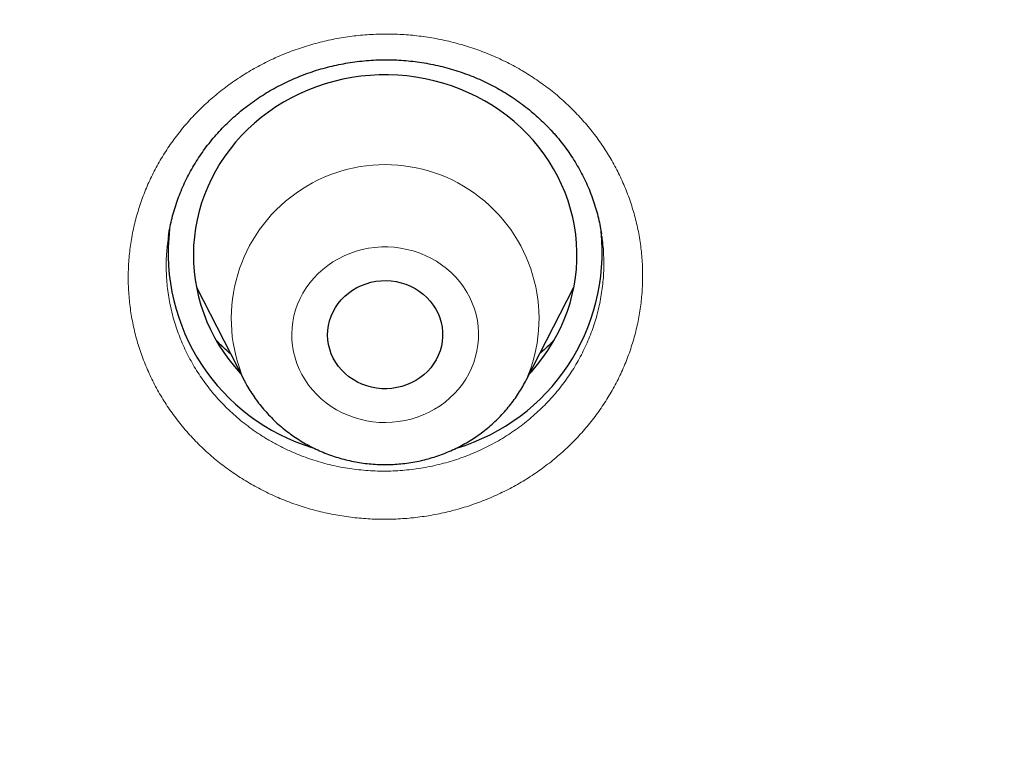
# Model space of a CAD drawing. Header units: millimetres. Extents: x 8 to 436, y 12 to 763.
# Tile 219 of 256: x 237.98 to 245.68, y 712.39 to 718.11. Entities that reach past the tile are written whole.
import ezdxf

# ---------------------------------------------------------------- set-up
doc = ezdxf.new("R2010")
doc.units = ezdxf.units.MM

msp = doc.modelspace()

# ---------------------------------------------------------------- linework, layer by layer
at = {"color": 7, "linetype": 'Continuous', "lineweight": 30}
for p, q in [((239.366, 716.0158), (239.7394, 715.288)), ((241.9451, 715.288), (242.3185, 716.0158)), ((239.7086, 715.3427), (239.7147, 715.3362)), ((239.7407, 715.2854), (239.7394, 715.288))]:
    msp.add_line(p, q, dxfattribs=at)
at = {"color": 7, "linetype": 'Continuous', "lineweight": 30, "flags": 128}
for points in [[(241.9698, 715.3362), (241.9886, 715.3567), (242.0337, 715.4094), (242.076, 715.4641), (242.1155, 715.5206), (242.1521, 715.5788), (242.1856, 715.6386), (242.2161, 715.6998), (242.2434, 715.7624), (242.2674, 715.8261), (242.2882, 715.8908), (242.3057, 715.9564), (242.3198, 716.0227), (242.3305, 716.0895), (242.3378, 716.1568), (242.3416, 716.2243), (242.342, 716.2919), (242.339, 716.3594), (242.3325, 716.4267), (242.3225, 716.4937), (242.3092, 716.5601), (242.2925, 716.6259), (242.2724, 716.6908), (242.2491, 716.7547), (242.2226, 716.8175), (242.1928, 716.8791), (242.16, 716.9392), (242.1241, 716.9978), (242.0853, 717.0547), (242.0436, 717.1098), (241.9991, 717.163), (241.952, 717.2141), (241.9024, 717.263), (241.8503, 717.3096), (241.7958, 717.3538), (241.7392, 717.3955), (241.6805, 717.4346), (241.6199, 717.471), (241.5576, 717.5047), (241.4935, 717.5355), (241.428, 717.5634), (241.3611, 717.5883), (241.293, 717.6101), (241.2239, 717.6289), (241.1539, 717.6445), (241.0832, 717.657), (241.012, 717.6662), (240.9403, 717.6723), (240.8684, 717.6751), (240.7965, 717.6746), (240.7247, 717.6709), (240.6531, 717.664), (240.582, 717.6539), (240.5114, 717.6406), (240.4417, 717.6241), (240.3728, 717.6045), (240.3051, 717.5818), (240.2385, 717.5561), (240.1734, 717.5274), (240.1098, 717.4958), (240.0479, 717.4614), (239.9878, 717.4242), (239.9297, 717.3844), (239.8736, 717.342), (239.8198, 717.2971), (239.7684, 717.2499), (239.7194, 717.2004), (239.673, 717.1487), (239.6293, 717.095), (239.5884, 717.0394), (239.5504, 716.982), (239.5153, 716.923), (239.4833, 716.8624), (239.4544, 716.8005), (239.4287, 716.7374), (239.4063, 716.6732), (239.3872, 716.608), (239.3714, 716.542), (239.359, 716.4755), (239.35, 716.4084), (239.3444, 716.341), (239.3423, 716.2734), (239.3436, 716.2058), (239.3484, 716.1384), (239.3566, 716.0712), (239.3683, 716.0045), (239.3833, 715.9384), (239.4017, 715.8731), (239.4233, 715.8086), (239.4483, 715.7452), (239.4765, 715.683), (239.5078, 715.6221), (239.5421, 715.5627), (239.5795, 715.505), (239.6198, 715.449), (239.6629, 715.3948), (239.7086, 715.3427), (239.7086, 715.3427)], [(240.5022, 715.3664), (240.4775, 715.3957), (240.4556, 715.427), (240.4368, 715.4599), (240.4211, 715.4943), (240.4088, 715.5299), (240.3998, 715.5663), (240.3943, 715.6034), (240.3923, 715.6407), (240.3938, 715.6781), (240.3988, 715.7152), (240.4073, 715.7518), (240.4192, 715.7875), (240.4345, 715.822), (240.4529, 715.8552), (240.4743, 715.8867), (240.4987, 715.9163), (240.5257, 715.9438), (240.5552, 715.9689), (240.5869, 715.9915), (240.6207, 716.0113), (240.6562, 716.0283), (240.6931, 716.0422), (240.7312, 716.0531), (240.7702, 716.0607), (240.8097, 716.065), (240.8495, 716.0661), (240.8892, 716.0638), (240.9286, 716.0583), (240.9673, 716.0495), (241.005, 716.0375), (241.0415, 716.0225), (241.0764, 716.0044), (241.1094, 715.9836), (241.1404, 715.9601), (241.169, 715.9341), (241.1951, 715.9058), (241.2184, 715.8755), (241.2387, 715.8433), (241.256, 715.8096), (241.27, 715.7746), (241.2807, 715.7386), (241.2879, 715.7018), (241.2917, 715.6645), (241.2919, 715.6271), (241.2887, 715.5898), (241.2819, 715.553), (241.2717, 715.5168), (241.2581, 715.4817), (241.2413, 715.4477), (241.2213, 715.4154), (241.1984, 715.3848), (241.1727, 715.3562), (241.1444, 715.3299), (241.1138, 715.306), (241.081, 715.2848), (241.0463, 715.2664), (241.0101, 715.2509), (240.9725, 715.2385), (240.9339, 715.2293), (240.8946, 715.2233), (240.8549, 715.2206), (240.8151, 715.2212), (240.7755, 715.2251), (240.7365, 715.2323), (240.6982, 715.2427), (240.6611, 715.2562), (240.6254, 715.2728), (240.5914, 715.2922), (240.5594, 715.3144), (240.5296, 715.3392), (240.5022, 715.3664)]]:
    msp.add_lwpolyline(points, dxfattribs=at)
at = {"color": 252, "linetype": 'Continuous', "lineweight": 0, "flags": 128}
msp.add_lwpolyline([(241.3943, 716.0928), (241.36, 716.1275), (241.3232, 716.1599), (241.2841, 716.1898), (241.2429, 716.2172), (241.1999, 716.2418), (241.1551, 716.2636), (241.1088, 716.2824), (241.0612, 716.2981), (241.0126, 716.3107), (240.9632, 716.3202), (240.9132, 716.3264), (240.8629, 716.3294), (240.8125, 716.3291), (240.7622, 716.3255), (240.7123, 716.3187), (240.663, 716.3087), (240.6146, 716.2955), (240.5672, 716.2792), (240.5212, 716.2598), (240.4767, 716.2375), (240.434, 716.2124), (240.3931, 716.1846), (240.3545, 716.1542), (240.3181, 716.1213), (240.2843, 716.0862), (240.2531, 716.049), (240.2247, 716.0098), (240.1993, 715.9689), (240.1769, 715.9265), (240.1577, 715.8826), (240.1417, 715.8377), (240.1291, 715.7918), (240.1199, 715.7452), (240.1142, 715.6982), (240.1119, 715.6508), (240.1131, 715.6034), (240.1177, 715.5563), (240.1258, 715.5095), (240.1374, 715.4634), (240.1522, 715.4181), (240.1704, 715.3739), (240.1918, 715.331), (240.2163, 715.2896), (240.2437, 715.2498), (240.2741, 715.212), (240.3071, 715.1761), (240.3426, 715.1426), (240.3806, 715.1114), (240.4207, 715.0827), (240.4629, 715.0567), (240.5069, 715.0335), (240.5524, 715.0132), (240.5994, 714.9959), (240.6475, 714.9817), (240.6965, 714.9707), (240.7463, 714.9628), (240.7965, 714.9582), (240.8469, 714.9569), (240.8972, 714.9588), (240.9474, 714.964), (240.997, 714.9725), (241.0459, 714.9841), (241.0938, 714.9988), (241.1405, 715.0167), (241.1858, 715.0375), (241.2294, 715.0612), (241.2712, 715.0877), (241.311, 715.1169), (241.3485, 715.1485), (241.3837, 715.1825), (241.4162, 715.2187), (241.446, 715.2569), (241.4729, 715.297), (241.4969, 715.3387), (241.5177, 715.3818), (241.5352, 715.4263), (241.5495, 715.4717), (241.5604, 715.518), (241.5679, 715.5648), (241.572, 715.6121), (241.5725, 715.6594), (241.5696, 715.7067), (241.5632, 715.7537), (241.5534, 715.8002), (241.5402, 715.8459), (241.5236, 715.8907), (241.5038, 715.9343), (241.4809, 715.9765), (241.4549, 716.0171), (241.426, 716.0559), (241.3943, 716.0928)], dxfattribs=at)
at = {"color": 252, "linetype": 'Continuous', "lineweight": 0}
msp.add_arc((240.8422, 715.7695), 1.2034, 336.36792, 203.58737, dxfattribs=at)
at = {"color": 7, "linetype": 'Continuous', "lineweight": 30}
for centre, radius, start, end in [((240.7385, 716.284), 1.5932, 173.33772, 253.18922), ((240.9419, 716.2869), 1.5974, 286.6307, 5.94795)]:
    msp.add_arc(centre, radius, start, end, dxfattribs=at)
at = {"color": 252, "linetype": 'Continuous', "lineweight": 0}
for points, knots in [([(184.5066, 710.0876), (184.5203, 710.8647), (184.5488, 712.4765), (184.7774, 714.9152), (185.1474, 717.3955), (185.6682, 719.8523), (186.3338, 722.2779), (187.1434, 724.6646), (188.094, 727.0048), (189.1828, 729.2913), (190.4063, 731.5168), (191.7607, 733.6743), (193.2417, 735.7571), (194.8446, 737.7586), (196.5645, 739.6725), (198.3958, 741.4927), (200.3329, 743.2136), (202.3696, 744.8297), (204.4995, 746.336), (206.716, 747.7277), (209.012, 749.0004), (211.3803, 750.1501), (213.8135, 751.1733), (216.304, 752.0666), (218.8438, 752.8273), (221.425, 753.4529), (224.0395, 753.9416), (226.6791, 754.2918), (229.3353, 754.5023), (232, 754.5726), (234.6647, 754.5023), (237.3209, 754.2918), (239.9605, 753.9416), (242.575, 753.4529), (245.1562, 752.8273), (247.696, 752.0666), (250.1865, 751.1733), (252.6197, 750.1501), (254.988, 749.0004), (257.284, 747.7277), (259.5005, 746.336), (261.6304, 744.8297), (263.6671, 743.2136), (265.6042, 741.4927), (267.4355, 739.6725), (269.1554, 737.7586), (270.7583, 735.7571), (272.2393, 733.6743), (273.5937, 731.5168), (274.8172, 729.2913), (275.906, 727.0048), (276.8566, 724.6646), (277.6662, 722.2779), (278.3318, 719.8523), (278.8526, 717.3955), (279.2226, 714.9152), (279.4512, 712.4766), (279.4797, 710.8651), (279.4934, 710.0881)], [0, 0, 0, 0, 0.016668, 0.034569, 0.05247, 0.070372, 0.088273, 0.106174, 0.124075, 0.141977, 0.159878, 0.177779, 0.19568, 0.213582, 0.231483, 0.249384, 0.267286, 0.285187, 0.303088, 0.320989, 0.338891, 0.356792, 0.374693, 0.392594, 0.410496, 0.428397, 0.446298, 0.464199, 0.482101, 0.500002, 0.517903, 0.535804, 0.553706, 0.571607, 0.589508, 0.60741, 0.625311, 0.643212, 0.661113, 0.679015, 0.696916, 0.714817, 0.732718, 0.75062, 0.768521, 0.786422, 0.804323, 0.822225, 0.840126, 0.858027, 0.875928, 0.89383, 0.911731, 0.929632, 0.947534, 0.965435, 0.983336, 1, 1, 1, 1]), ([(186.5014, 709.2301), (186.5197, 710.1698), (186.5562, 712.041), (186.8555, 714.828), (187.3345, 717.579), (188.0104, 720.2938), (188.8785, 722.9723), (189.9356, 725.6032), (191.168, 728.1659), (192.5697, 730.6371), (194.1353, 733.0054), (195.8646, 735.2707), (197.7575, 737.433), (199.8054, 739.4835), (201.9877, 741.4079), (204.289, 743.1869), (206.6999, 744.8119), (209.2201, 746.283), (211.8495, 747.6), (214.5765, 748.7579), (217.3764, 749.7511), (220.2271, 750.5671), (223.1162, 751.2015), (226.0436, 751.6543), (229.0092, 751.9254), (232.0002, 752.0146), (234.9914, 751.9253), (237.9574, 751.6541), (240.885, 751.2013), (243.774, 750.5669), (246.6243, 749.751), (249.4239, 748.7577), (252.151, 747.5996), (254.7808, 746.2824), (257.3011, 744.8113), (259.7119, 743.1863), (262.0129, 741.4075), (264.195, 739.4832), (266.2428, 737.4325), (268.136, 735.2699), (269.8654, 733.0044), (271.4309, 730.6362), (272.8323, 728.1654), (274.0646, 725.6029), (275.1215, 722.972), (275.9896, 720.2933), (276.6655, 717.5784), (277.1445, 714.8275), (277.4438, 712.0407), (277.4803, 710.1696), (277.4986, 709.2301)], [0, 0, 0, 0, 0.020985, 0.041789, 0.062502, 0.083215, 0.104018, 0.125, 0.145986, 0.166791, 0.187505, 0.208217, 0.229019, 0.25, 0.270986, 0.291791, 0.312505, 0.333217, 0.354019, 0.375, 0.395986, 0.416791, 0.437505, 0.458217, 0.479019, 0.5, 0.520986, 0.541791, 0.562505, 0.583217, 0.604019, 0.625, 0.645986, 0.666791, 0.687505, 0.708217, 0.729019, 0.75, 0.770986, 0.791791, 0.812505, 0.833217, 0.854019, 0.875, 0.895985, 0.916789, 0.937502, 0.958215, 0.979017, 1, 1, 1, 1]), ([(242.3647, 717.3449), (242.3935, 717.3123), (242.4513, 717.247), (242.5289, 717.1422), (242.5995, 717.033), (242.6621, 716.9196), (242.7163, 716.8027), (242.7618, 716.6824), (242.7987, 716.5592), (242.8268, 716.4339), (242.8459, 716.3072), (242.856, 716.1796), (242.8567, 716.0518), (242.8482, 715.9239), (242.8307, 715.7966), (242.8042, 715.6709), (242.7689, 715.5473), (242.7247, 715.4262), (242.6718, 715.308), (242.6106, 715.1932), (242.5416, 715.0827), (242.4649, 714.9768), (242.3807, 714.8762), (242.2894, 714.781), (242.1915, 714.6917), (242.0876, 714.6087), (241.9782, 714.5327), (241.8635, 714.4639), (241.7441, 714.4024), (241.6204, 714.3485), (241.4934, 714.3026), (241.3636, 714.2649), (241.2314, 714.2357), (241.0972, 714.2149), (240.9618, 714.2026), (240.826, 714.1988), (240.6904, 714.2037), (240.5556, 714.2173), (240.4219, 714.2396), (240.29, 714.2702), (240.1607, 714.3091), (240.0347, 714.356), (239.9124, 714.411), (239.7943, 714.4737), (239.6807, 714.5439), (239.5725, 714.6209), (239.4688, 714.7057), (239.3704, 714.7984), (239.2779, 714.8987), (239.1942, 715.0034), (239.1195, 715.112), (239.0535, 715.2237), (238.9956, 715.3395), (238.946, 715.4586), (238.9051, 715.5804), (238.8732, 715.7046), (238.8503, 715.8307), (238.8363, 715.9582), (238.8314, 716.0862), (238.8356, 716.2141), (238.8492, 716.3414), (238.8719, 716.4678), (238.9035, 716.5926), (238.9438, 716.7151), (238.9926, 716.8346), (239.0501, 716.9507), (239.1158, 717.063), (239.1894, 717.1711), (239.2704, 717.2743), (239.3584, 717.372), (239.4533, 717.4637), (239.5547, 717.5494), (239.662, 717.6286), (239.7745, 717.7008), (239.8917, 717.7657), (240.0134, 717.8228), (240.139, 717.8721), (240.2679, 717.9134), (240.3993, 717.9465), (240.5325, 717.9712), (240.6672, 717.9872), (240.8029, 717.9945), (240.9389, 717.9934), (241.0743, 717.9837), (241.2085, 717.9654), (241.341, 717.9384), (241.4714, 717.903), (241.5991, 717.8595), (241.7233, 717.808), (241.8434, 717.7489), (241.9588, 717.682), (242.0694, 717.6078), (242.1744, 717.5267), (242.2738, 717.4396), (242.3344, 717.3764), (242.3647, 717.3449)], [0, 0, 0, 0, 0.0107062, 0.021449, 0.0322042, 0.042947, 0.0536532, 0.0643659, 0.0751153, 0.085877, 0.0966263, 0.107339, 0.1180524, 0.1288024, 0.1395648, 0.1503148, 0.1610282, 0.1717427, 0.1824938, 0.1932573, 0.2040084, 0.2147229, 0.2254384, 0.2361905, 0.246955, 0.2577072, 0.2684227, 0.2791387, 0.2898913, 0.3006564, 0.311409, 0.322125, 0.3328408, 0.3435932, 0.3543581, 0.3651105, 0.3758262, 0.3865412, 0.3972927, 0.4080566, 0.4188082, 0.4295231, 0.4402369, 0.4509873, 0.4617501, 0.4725005, 0.4832143, 0.4943772, 0.505554, 0.516717, 0.52743, 0.5381797, 0.5489418, 0.5596915, 0.5704045, 0.5811176, 0.5918672, 0.6026293, 0.6133789, 0.624092, 0.6348057, 0.645556, 0.6563187, 0.667069, 0.6777827, 0.6884976, 0.699249, 0.7100129, 0.7207643, 0.7314792, 0.7421949, 0.7529473, 0.763712, 0.7744644, 0.7851801, 0.7958962, 0.8066488, 0.8174139, 0.8281665, 0.8388825, 0.8495981, 0.8603503, 0.8711149, 0.8818671, 0.8925827, 0.9032972, 0.9140484, 0.924812, 0.9355632, 0.9462778, 0.9569977, 0.9677543, 0.9785234, 0.98928, 1, 1, 1, 1]), ([(239.1484, 716.4183), (239.1427, 716.3758), (239.131, 716.2889), (239.1283, 716.1559), (239.1366, 716.0207), (239.1574, 715.8851), (239.1901, 715.7524), (239.2345, 715.6229), (239.29, 715.4982), (239.3572, 715.3769), (239.4346, 715.2622), (239.5221, 715.1541), (239.6182, 715.0539), (239.7242, 714.9607), (239.824, 714.8869), (239.9139, 714.8294), (239.9909, 714.7857), (240.0705, 714.7456), (240.168, 714.7027), (240.2851, 714.6601), (240.4227, 714.6221), (240.565, 714.5948), (240.7085, 714.5792), (240.8524, 714.5751), (240.9958, 714.5823), (241.1399, 714.601), (241.2815, 714.6313), (241.4194, 714.6725), (241.5524, 714.7241), (241.682, 714.7868), (241.8048, 714.8592), (241.9207, 714.9411), (242.0283, 715.0313), (242.1287, 715.1308), (242.2193, 715.2374), (242.3002, 715.3507), (242.3702, 715.4693), (242.4303, 715.5944), (242.4785, 715.7231), (242.5151, 715.8551), (242.5397, 715.9886), (242.5528, 716.1253), (242.5525, 716.2614), (242.5458, 716.3639), (242.5356, 716.4193), (242.5334, 716.4307)], [0, 0, 0, 0, 0.0232122, 0.0473578, 0.0719354, 0.0965131, 0.121538, 0.1456801, 0.1702542, 0.1948283, 0.2198496, 0.243989, 0.2685603, 0.2931316, 0.3181499, 0.3334256, 0.3487012, 0.364148, 0.3795948, 0.4037422, 0.4283219, 0.4529016, 0.4779287, 0.5020777, 0.5263945, 0.5512403, 0.5762689, 0.6004179, 0.6249989, 0.6495799, 0.6746082, 0.6987551, 0.723334, 0.7479128, 0.7729387, 0.7970822, 0.8216575, 0.8462328, 0.871255, 0.8953948, 0.9199664, 0.9445379, 0.9695563, 0.9936936, 1, 1, 1, 1]), ([(239.635, 715.4916), (239.6156, 715.5083), (239.5759, 715.5423), (239.5401, 715.5801), (239.5218, 715.5994)], [0, 0, 0, 0, 0.488609, 1, 1, 1, 1]), ([(242.1653, 715.6038), (242.1463, 715.5836), (242.1112, 715.5464), (242.0714, 715.5137), (242.0532, 715.4987)], [0, 0, 0, 0, 0.541609, 1, 1, 1, 1])]:
    msp.add_open_spline(points, degree=3, knots=knots, dxfattribs=at)
at = {"color": 7, "linetype": 'Continuous', "lineweight": 30}
for points, knots in [([(239.1484, 716.4183), (239.1502, 716.4308), (239.1555, 716.4657), (239.1675, 716.5226), (239.1841, 716.5888), (239.2039, 716.6543), (239.2266, 716.719), (239.2522, 716.7828), (239.2808, 716.8455), (239.3122, 716.9072), (239.3463, 716.9673), (239.3831, 717.0259), (239.4225, 717.0831), (239.4645, 717.1389), (239.5092, 717.1931), (239.5563, 717.2454), (239.6056, 717.2959), (239.657, 717.3442), (239.7104, 717.3902), (239.7657, 717.4339), (239.823, 717.4754), (239.8822, 717.5147), (239.9434, 717.5518), (240.0064, 717.5866), (240.071, 717.619), (240.1369, 717.6487), (240.2039, 717.6757), (240.2716, 717.6999), (240.34, 717.7213), (240.4094, 717.7399), (240.4799, 717.7558), (240.5513, 717.7689), (240.6235, 717.7793), (240.6962, 717.7869), (240.7692, 717.7916), (240.842, 717.7934), (240.9144, 717.7924), (240.9864, 717.7884), (241.058, 717.7815), (241.1296, 717.7718), (241.2009, 717.7593), (241.2718, 717.7438), (241.342, 717.7256), (241.4112, 717.7046), (241.4794, 717.681), (241.5461, 717.6547), (241.6115, 717.6259), (241.6754, 717.5945), (241.7379, 717.5606), (241.7989, 717.5242), (241.8581, 717.4854), (241.9156, 717.4442), (241.9711, 717.4008), (242.0246, 717.3552), (242.0761, 717.3074), (242.1142, 717.269), (242.135, 717.2466), (242.14, 717.2412)], [0, 0, 0, 0, 0.010445, 0.02919, 0.047928, 0.066663, 0.085398, 0.104138, 0.122886, 0.141639, 0.16036, 0.178929, 0.197568, 0.216257, 0.23497, 0.253681, 0.272356, 0.290971, 0.3095, 0.327951, 0.346366, 0.364857, 0.383443, 0.402086, 0.420745, 0.439369, 0.457913, 0.476337, 0.494642, 0.512961, 0.531369, 0.549884, 0.568469, 0.587082, 0.605678, 0.624208, 0.642632, 0.660931, 0.679233, 0.697646, 0.716134, 0.734674, 0.753242, 0.771815, 0.790361, 0.80886, 0.827292, 0.845689, 0.864211, 0.88272, 0.90123, 0.919753, 0.938295, 0.956869, 0.975484, 0.994153, 1, 1, 1, 1]), ([(242.14, 717.2412), (242.1476, 717.2328), (242.1709, 717.2073), (242.2081, 717.1632), (242.2506, 717.1085), (242.2904, 717.0522), (242.3277, 716.9943), (242.3623, 716.9349), (242.3942, 716.8742), (242.4234, 716.8121), (242.4497, 716.7488), (242.4731, 716.6846), (242.4935, 716.6196), (242.5108, 716.5538), (242.5246, 716.4909), (242.5312, 716.4497), (242.5342, 716.4309)], [0, 0, 0, 0, 0.036499, 0.111287, 0.185973, 0.260675, 0.335435, 0.410281, 0.485254, 0.560388, 0.63572, 0.711199, 0.786113, 0.861225, 0.936643, 1, 1, 1, 1]), ([(239.6341, 715.4932), (239.6286, 715.4979), (239.6047, 715.5177), (239.5678, 715.5517), (239.5376, 715.582), (239.524, 715.5956)], [0, 0, 0, 0, 0.14344, 0.615968, 1, 1, 1, 1]), ([(242.1637, 715.6008), (242.1586, 715.5955), (242.1369, 715.573), (242.1, 715.5383), (242.0672, 715.51), (242.0526, 715.4975)], [0, 0, 0, 0, 0.146464, 0.620533, 1, 1, 1, 1]), ([(239.7411, 715.2855), (239.7477, 715.2727), (239.7636, 715.2421), (239.7919, 715.1953), (239.8254, 715.1452), (239.8616, 715.0967), (239.9002, 715.0501), (239.9413, 715.0053), (239.9847, 714.9627), (240.0302, 714.9221), (240.0778, 714.8838), (240.1274, 714.8479), (240.1788, 714.8144), (240.232, 714.7834), (240.2867, 714.7551), (240.3428, 714.7294), (240.4002, 714.7065), (240.4588, 714.6864), (240.5184, 714.6692), (240.5788, 714.6549), (240.64, 714.6435), (240.7016, 714.6351), (240.7637, 714.6298), (240.8259, 714.6275), (240.8882, 714.6282), (240.9505, 714.632), (241.0124, 714.6388), (241.074, 714.6486), (241.1349, 714.6614), (241.1951, 714.6771), (241.2544, 714.6958), (241.3126, 714.7174), (241.3697, 714.7418), (241.4254, 714.7689), (241.4796, 714.7987), (241.5321, 714.8311), (241.5829, 714.8661), (241.6317, 714.9034), (241.6785, 714.9431), (241.7232, 714.9851), (241.7656, 715.0291), (241.8056, 715.0752), (241.8431, 715.1231), (241.8781, 715.1727), (241.9102, 715.2241), (241.9323, 715.2624), (241.9428, 715.2838), (241.9445, 715.2872)], [0, 0, 0, 0, 0.016193, 0.038698, 0.061224, 0.083774, 0.106347, 0.128946, 0.15157, 0.17422, 0.196896, 0.219597, 0.242324, 0.265074, 0.287848, 0.310643, 0.333459, 0.356295, 0.379148, 0.402017, 0.4249, 0.447795, 0.470702, 0.493616, 0.516538, 0.539464, 0.562393, 0.585321, 0.608247, 0.63117, 0.654086, 0.676994, 0.699891, 0.722775, 0.745645, 0.768498, 0.791333, 0.814147, 0.836939, 0.859707, 0.882451, 0.905168, 0.92786, 0.950524, 0.973161, 0.995771, 1, 1, 1, 1])]:
    msp.add_open_spline(points, degree=3, knots=knots, dxfattribs=at)

doc.saveas('drawing.dxf')
